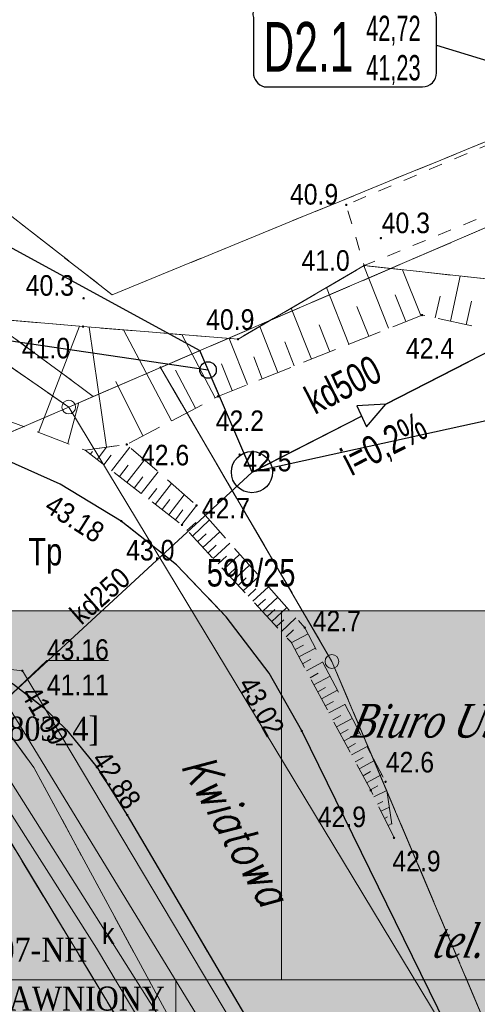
# Model space of a CAD drawing. Header units: metres. Extents: x 5542169 to 5542475, y 5991277 to 5991454.
# Tile 5 of 14: x 5542201 to 5542218, y 5991356 to 5991392. Entities that reach past the tile are written whole.
import ezdxf
from ezdxf.lldxf.tags import DXFTag

# ---------------------------------------------------------------- set-up
doc = ezdxf.new("R2010")
doc.units = ezdxf.units.M
doc.header["$MEASUREMENT"] = 0
for name, pattern in [('217-500', [2, -0.5, 1.5]), ('218-500', [1, 0.5, -0.5]), ('823-500', [1.75, 1.25, -0.5])]:
    doc.linetypes.add(name, pattern=pattern)
doc.layers.get('0').update_dxf_attribs({"lineweight": 18})
for name, color, linetype, lineweight in [('!RAMKA', 7, 'Continuous', 25), ('202-punkt graniczny', 7, 'Continuous', 18), ('203-punkt graniczny', 7, 'Continuous', 18), ('210-oznaczenie konturu użytku gruntowego', 3, 'Continuous', 18), ('211-numer działki ewidencyjnej', 7, 'Continuous', 18), ('217-kontur klasyfikacyjny', 3, '217-500', 18), ('218-kontur użytku gruntowego', 3, '217-500', 18), ('219-działka ewidencyjna', 7, 'Continuous', 18), ('994-Nazwa ulicy', 7, 'Continuous', 18), ('inny obiekt związany z wodą', 7, 'Continuous', 18), ('jezdnia', 7, '217-500', 18), ('kanalizacyjne urządzenie techniczne', 14, 'Continuous', 18), ('kanalizacyjne urządzenie techniczne-Atr17', 14, 'Continuous', 18), ('KD', 94, 'Continuous', 30), ('krawężnik', 7, 'Continuous', 25), ('metryka', 7, 'Continuous', 18), ('pikieta naturalna', 7, 'Continuous', 18), ('pikieta naturalna-Atr2', 7, 'Continuous', 18), ('pikieta sztuczna', 7, 'Continuous', 18), ('pikieta sztuczna-Atr2', 7, 'Continuous', 18), ('przewód elektroenergetyczny podziemny', 1, 'Continuous', 18), ('przewód elektroenergetyczny podziemny - ob. projektowany', 1, '217-500', 18), ('przewód gazowy', 2, 'Continuous', 18), ('przewód kanalizacyjny', 14, 'Continuous', 18), ('przewód kanalizacyjny-Atr1', 14, 'Continuous', 18), ('przewód specjalny - ob. projektowany', 7, 'Continuous', 18), ('rzedna', 7, 'Continuous', 18), ('rzedna-Atr2', 7, 'Continuous', 18), ('rzedna-Atr3', 7, 'Continuous', 18), ('rów melioracyjny (poligon)', 7, '218-500', 18), ('skarpa nieumocniona', 7, '823-500', 18), ('skarpa nieumocniona wypełnienie', 7, 'Continuous', 18)]:
    doc.layers.add(name, color=color, linetype=linetype, lineweight=lineweight)
doc.layers.add('IS_Węzeł_sieci_kanalizacyjnej_-_opisy', color=7, linetype='Continuous')
doc.styles.get("Standard").update_dxf_attribs({"font": 'Working1250.shx', "width": 0.75})
doc.styles.add('Style-Times New Roman', font='times.ttf')
doc.styles.add('Style-Times New Roman I 0.26180', font='timesi.ttf', dxfattribs={"oblique": 15})
tags = doc.linetypes.add('SOLID', pattern=[10, 10, 0]).pattern_tags.tags
tags[6:7] = [DXFTag(74, 4), DXFTag(75, 0), DXFTag(340, '0'), DXFTag(46, 0.0), DXFTag(50, 0.0), DXFTag(44, 0.0), DXFTag(45, 0.0)]
tags[4:5] = [DXFTag(74, 4), DXFTag(75, 0), DXFTag(340, '0'), DXFTag(46, 0.0), DXFTag(50, 0.0), DXFTag(44, 0.0), DXFTag(45, 0.0)]

# ---------------------------------------------------------------- blocks, each defined once
blk = doc.blocks.new('202')
at = {"color": 0, "linetype": 'ByBlock', "lineweight": -2, "ltscale": 10}
blk.add_circle((0, 0), 2.5, dxfattribs=at)
blk = doc.blocks.new('203')
at = {"linetype": 'ByBlock', "lineweight": -2, "ltscale": 10}
h = blk.add_hatch(color=0, dxfattribs=at)
edge = h.paths.add_edge_path()
edge.add_arc((0, 0), 0.45, 0, 360)
blk = doc.blocks.new('PW01')
at = {"linetype": 'ByBlock', "lineweight": -2, "ltscale": 10}
h = blk.add_hatch(color=0, dxfattribs=at)
edge = h.paths.add_edge_path()
edge.add_arc((0, 0), 0.45, 0, 360)
blk = doc.blocks.new('US25')
at = {"linetype": 'ByBlock', "lineweight": -2, "ltscale": 10}
h = blk.add_hatch(color=0, dxfattribs=at)
edge = h.paths.add_edge_path()
edge.add_arc((0, 0), 2, 0, 360)
blk = doc.blocks.new('karta gościno')
at = {"layer": '!RAMKA'}
blk.add_hatch(color=255, dxfattribs=at).paths.add_polyline_path([(11.758, 196.523), (-51, 196.523), (-51, 107), (11.758, 107)])
at = {"layer": 'metryka', "color": 251, "linetype": 'Continuous'}
for p, q in [((-19.249, 196.523), (-19.249, 183.089)), ((-19.249, 183.089), (-51, 183.089)), ((-23.091, 183.089), (-23.091, 152.795)), ((-19.249, 183.089), (11.758, 183.089))]:
    blk.add_line(p, q, dxfattribs=at)
at = {"layer": 'metryka', "color": 251, "linetype": 'Continuous', "flags": 128}
blk.add_lwpolyline([(-51, 196.523), (11.758, 196.523), (11.758, 107), (-51, 107), (-51, 196.523)], close=True, dxfattribs=at)
at = {"layer": 'metryka', "color": 251, "linetype": 'Continuous', "lineweight": 35, "style": 'Style-Times New Roman I 0.26180', "oblique": 15, "width": 0.8}
for s, p in [('Biuro Usług Geodezyjno - Kartograficznych', (-16.778, 191.906)), ('tel. (094) 354 75 71, 604 904 843', (-13.778, 183.894))]:
    blk.add_text(s, height=1.225, dxfattribs=at).set_placement(p)
at = {"layer": 'metryka', "color": 251, "linetype": 'Continuous', "lineweight": 25, "style": 'Style-Times New Roman', "width": 0.88}
for s, p in [('Jednostka ewidencyjna: Miasto Gościno [320803_4]', (-50.37, 191.796)), ('Poziom odniesienia wysokości: PL-EVRF2007-NH', (-50.375, 183.75)), ('GEODETA UPRAWNIONY', (-37.214, 181.972))]:
    blk.add_text(s, height=0.875, dxfattribs=at).set_placement(p)

msp = doc.modelspace()

# ---------------------------------------------------------------- linework, layer by layer
at = {"layer": '217-kontur klasyfikacyjny', "color": 251, "flags": 128}
for points in [[(5542169.337, 5991409.169), (5542204.21, 5991382.02)], [(5542204.21, 5991382.02), (5542169.337, 5991409.169)], [(5542169.337, 5991403.548), (5542203.52, 5991378.32)], [(5542203.52, 5991378.32), (5542169.337, 5991403.548)], [(5542204.21, 5991382.02), (5542232.53, 5991393.63)], [(5542232.53, 5991393.63), (5542204.21, 5991382.02)], [(5542205.97, 5991379.37), (5542233.08, 5991391.03)], [(5542233.08, 5991391.03), (5542205.97, 5991379.37)], [(5542198.57, 5991380.74), (5542202.63, 5991377.93)], [(5542203.52, 5991378.32), (5542205.97, 5991379.37)], [(5542205.97, 5991379.37), (5542212.21, 5991368.67)], [(5542202.63, 5991377.93), (5542203.52, 5991378.32)], [(5542212.21, 5991368.67), (5542221.54, 5991346.64)], [(5542209.98, 5991346.44), (5542198.56, 5991365.33)]]:
    msp.add_lwpolyline(points, dxfattribs=at)
at = {"layer": '218-kontur użytku gruntowego', "color": 251, "flags": 128}
for points in [[(5542169.337, 5991409.169), (5542204.21, 5991382.02)], [(5542204.21, 5991382.02), (5542169.337, 5991409.169)], [(5542169.337, 5991403.548), (5542203.52, 5991378.32)], [(5542203.52, 5991378.32), (5542169.337, 5991403.548)], [(5542204.21, 5991382.02), (5542232.53, 5991393.63)], [(5542232.53, 5991393.63), (5542204.21, 5991382.02)], [(5542205.97, 5991379.37), (5542233.08, 5991391.03)], [(5542233.08, 5991391.03), (5542205.97, 5991379.37)], [(5542198.57, 5991380.74), (5542202.63, 5991377.93)], [(5542202.63, 5991377.93), (5542198.57, 5991380.74)], [(5542203.52, 5991378.32), (5542205.97, 5991379.37)], [(5542205.97, 5991379.37), (5542203.52, 5991378.32)], [(5542212.21, 5991368.67), (5542205.97, 5991379.37)], [(5542205.97, 5991379.37), (5542212.21, 5991368.67)], [(5542202.63, 5991377.93), (5542203.52, 5991378.32)], [(5542203.52, 5991378.32), (5542202.63, 5991377.93)], [(5542202.63, 5991377.93), (5542169.337, 5991363.604)], [(5542169.337, 5991363.604), (5542202.63, 5991377.93)], [(5542221.54, 5991346.64), (5542212.21, 5991368.67)], [(5542212.21, 5991368.67), (5542221.54, 5991346.64)], [(5542198.56, 5991365.33), (5542209.98, 5991346.44)], [(5542209.98, 5991346.44), (5542198.56, 5991365.33)]]:
    msp.add_lwpolyline(points, dxfattribs=at)
at = {"layer": '219-działka ewidencyjna', "color": 251, "flags": 128}
for points in [[(5542294.82, 5991417.61), (5542205.97, 5991379.37)], [(5542202.63, 5991377.93), (5542198.57, 5991380.74)], [(5542202.63, 5991377.93), (5542205.97, 5991379.37)], [(5542205.97, 5991379.37), (5542212.21, 5991368.67)], [(5542202.63, 5991377.93), (5542169.337, 5991363.604)], [(5542202.63, 5991377.93), (5542221.54, 5991346.64)], [(5542212.21, 5991368.67), (5542221.54, 5991346.64)], [(5542198.56, 5991365.33), (5542209.98, 5991346.44)]]:
    msp.add_lwpolyline(points, dxfattribs=at)
at = {"layer": 'inny obiekt związany z wodą', "color": 251, "flags": 128}
msp.add_lwpolyline([(5542169.337, 5991373.123), (5542171.38, 5991373.4), (5542184.39, 5991379.66), (5542189.97, 5991381.04), (5542195.59, 5991381.52), (5542203.15, 5991380.86), (5542208.79, 5991380.4), (5542213.38, 5991383.08), (5542233.41, 5991380.9), (5542252.52, 5991377.79), (5542257.62, 5991375.87), (5542268.11, 5991374.41), (5542281.78, 5991371.95)], dxfattribs=at)
at = {"layer": 'IS_Węzeł_sieci_kanalizacyjnej_-_opisy', "color": 7, "linetype": 'SOLID', "ltscale": 0.01}
for p, q in [((5542216.011, 5991391.101), (5542227.524, 5991387.577)), ((5542191.057, 5991388.896), (5542207.397, 5991379.984)), ((5542188.893, 5991382.061), (5542207.7, 5991379.28)), ((5542218.841, 5991377.653), (5542209.3, 5991375.56))]:
    msp.add_line(p, q, dxfattribs=at)
msp.add_lwpolyline([(5542209.736, 5991389.591), (5542215.508, 5991389.591, 0.414214), (5542216.011, 5991390.095), (5542216.011, 5991392.108, 0.414214), (5542215.508, 5991392.611), (5542209.795, 5991392.605, 0.576866), (5542209.351, 5991392.108), (5542209.351, 5991390.095, 0.329121), (5542209.736, 5991389.591)], format="xyb", dxfattribs=at)
at = {"layer": 'jezdnia', "color": 251, "flags": 128}
msp.add_lwpolyline([(5542250.11, 5991286.4), (5542254.5, 5991289.19), (5542243.11, 5991308.27), (5542231.79, 5991327.36), (5542224.28, 5991340.07), (5542217, 5991354.15), (5542211.11, 5991366.14), (5542209.92, 5991368.25), (5542208.36, 5991370.3), (5542206.55, 5991372.19), (5542204.54, 5991373.78), (5542202.31, 5991375.13), (5542199.51, 5991376.37), (5542197.63, 5991376.94), (5542195.67, 5991377.27), (5542193.6, 5991377.39), (5542191.14, 5991377.31), (5542189.15, 5991377.02), (5542186.8, 5991376.42), (5542184.72, 5991375.6), (5542182.61, 5991374.56), (5542174.67, 5991370.15), (5542177.31, 5991364.39), (5542187.33, 5991368.93), (5542189.92, 5991369.9), (5542192.1, 5991370.24), (5542193.6, 5991370.24), (5542195.17, 5991370.09), (5542196.62, 5991369.78), (5542198.06, 5991369.3), (5542199.35, 5991368.65), (5542200.62, 5991367.85), (5542201.71, 5991366.99), (5542202.55, 5991366.18), (5542203.66, 5991364.81), (5542204.76, 5991363.08), (5542211.8, 5991351.1), (5542220.01, 5991337.14), (5542228.13, 5991323.4), (5542238.7, 5991305.56), (5542250.11, 5991286.4)], close=True, dxfattribs=at)
at = {"layer": 'KD'}
for p, q in [((5542209.3, 5991375.56), (5542207.397, 5991379.984)), ((5542214.172, 5991378.042), (5542213.111, 5991377.98)), ((5542213.111, 5991377.98), (5542213.461, 5991377.216)), ((5542213.461, 5991377.216), (5542214.172, 5991378.042))]:
    msp.add_line(p, q, dxfattribs=at)
at = {"layer": 'KD', "lineweight": -3}
for p, q in [((5542214.172, 5991378.042), (5542217.177, 5991379.579)), ((5542209.3, 5991375.56), (5542213.286, 5991377.598))]:
    msp.add_line(p, q, dxfattribs=at)
at = {"layer": 'KD'}
for points in [[(5542214.16, 5991378.041), (5542217.641, 5991379.816), (5542223.986, 5991383.053), (5542234.742, 5991388.518)], [(5542209.3, 5991375.56), (5542207.7, 5991379.28), (5542207.397, 5991379.984)], [(5542209.297, 5991375.562), (5542213.287, 5991377.596)]]:
    msp.add_lwpolyline(points, dxfattribs=at)
for centre, radius in [((5542207.7, 5991379.28), 0.3), ((5542209.297, 5991375.562), 0.75)]:
    msp.add_circle(centre, radius, dxfattribs=at)
at = {"layer": 'krawężnik', "color": 251, "flags": 128}
for points in [[(5542254.5, 5991289.19), (5542243.11, 5991308.27), (5542231.79, 5991327.36), (5542224.28, 5991340.07), (5542217, 5991354.15), (5542211.11, 5991366.14), (5542209.92, 5991368.25), (5542208.36, 5991370.3), (5542206.55, 5991372.19), (5542204.54, 5991373.78), (5542202.31, 5991375.13), (5542199.51, 5991376.37), (5542197.63, 5991376.94), (5542195.67, 5991377.27), (5542193.6, 5991377.39), (5542191.14, 5991377.31), (5542189.15, 5991377.02), (5542186.8, 5991376.42), (5542184.72, 5991375.6), (5542182.61, 5991374.56), (5542174.67, 5991370.15)], [(5542177.31, 5991364.39), (5542187.33, 5991368.93), (5542189.92, 5991369.9), (5542192.1, 5991370.24), (5542193.6, 5991370.24), (5542195.17, 5991370.09), (5542196.62, 5991369.78), (5542198.06, 5991369.3), (5542199.35, 5991368.65), (5542200.62, 5991367.85), (5542201.71, 5991366.99), (5542202.55, 5991366.18), (5542203.66, 5991364.81), (5542204.76, 5991363.08), (5542211.8, 5991351.1), (5542220.01, 5991337.14), (5542228.13, 5991323.4), (5542238.7, 5991305.56), (5542250.11, 5991286.4)]]:
    msp.add_lwpolyline(points, dxfattribs=at)
at = {"layer": 'przewód elektroenergetyczny podziemny', "color": 251, "flags": 128}
msp.add_lwpolyline([(5542213.16, 5991344.03), (5542207.32, 5991353.53), (5542199.89, 5991365.27), (5542198.15, 5991366.27)], dxfattribs=at)
at = {"layer": 'przewód elektroenergetyczny podziemny - ob. projektowany', "color": 251, "flags": 128}
msp.add_lwpolyline([(5542212.31, 5991346.15), (5542206.83, 5991354.7), (5542201.36, 5991364.81), (5542199.35, 5991367.56), (5542198.65, 5991367.63), (5542195.38, 5991366.53), (5542195.64, 5991367.95), (5542192.79, 5991368.23), (5542191.33, 5991368.16), (5542189.98, 5991367.91), (5542169.337, 5991358.912)], dxfattribs=at)
at = {"layer": 'przewód gazowy', "color": 251, "flags": 128}
msp.add_lwpolyline([(5542261.614, 5991279.267), (5542253.53, 5991292.72), (5542250.32, 5991297.83), (5542248.22, 5991301.53), (5542238.21, 5991317.58), (5542234.95, 5991323.54), (5542226.98, 5991336.85), (5542222.71, 5991343.63), (5542222.35, 5991344.33), (5542220.21, 5991348), (5542219.77, 5991347.76), (5542215.13, 5991345.23), (5542214.69, 5991344.99), (5542214.46, 5991345.65), (5542200.94, 5991368.33), (5542197.14, 5991368.77), (5542192.8, 5991368.69), (5542190, 5991369.28), (5542169.66, 5991360.63), (5542169.46, 5991361.09), (5542169.337, 5991361.379)], dxfattribs=at)
at = {"layer": 'przewód kanalizacyjny', "color": 251}
msp.add_line((5542200.3, 5991367.25), (5542209.3, 5991375.56), dxfattribs=at)
at = {"layer": 'przewód kanalizacyjny', "color": 251, "flags": 128}
for points in [[(5542253.707, 5991279.267), (5542237.27, 5991306.71), (5542237.01, 5991307.14), (5542236.75, 5991307.57), (5542200.56, 5991366.83), (5542200.3, 5991367.25), (5542199.82, 5991367.39), (5542192.71, 5991369.45), (5542192.23, 5991369.59), (5542191.77, 5991369.39), (5542169.337, 5991359.715)], [(5542251.498, 5991279.267), (5542249.7, 5991282.2), (5542243.59, 5991293.1), (5542240.46, 5991298.74), (5542235.89, 5991306.62), (5542224.57, 5991325.02), (5542220.29, 5991332.03), (5542208.41, 5991350.24), (5542203.64, 5991358.24), (5542198.31, 5991366.59), (5542192.65, 5991367.64), (5542169.337, 5991357.938)]]:
    msp.add_lwpolyline(points, dxfattribs=at)
at = {"layer": 'przewód specjalny - ob. projektowany', "color": 251, "flags": 128}
msp.add_lwpolyline([(5542252.513, 5991279.267), (5542248.04, 5991286.75), (5542237.68, 5991304.33), (5542231.86, 5991314.33), (5542231.17, 5991315.52), (5542221.05, 5991332.2), (5542215.65, 5991340.91), (5542214.93, 5991342.06), (5542206.83, 5991354.7), (5542201.36, 5991364.81), (5542199.35, 5991367.56), (5542197.99, 5991367.72), (5542192.79, 5991368.23), (5542191.33, 5991368.16), (5542189.98, 5991367.91), (5542169.337, 5991358.909)], dxfattribs=at)
at = {"layer": 'rzedna-Atr2', "color": 251, "flags": 128}
msp.add_lwpolyline([(5542200.3, 5991367.25), (5542201.83, 5991368.71), (5542204.075, 5991368.71)], dxfattribs=at)
at = {"layer": 'rów melioracyjny (poligon)', "color": 251, "flags": 128}
msp.add_lwpolyline([(5542293.33, 5991365.69), (5542295.09, 5991367.45), (5542293.47, 5991369.21), (5542288.62, 5991373.21), (5542284.19, 5991373.96), (5542244.03, 5991398.59), (5542212.73, 5991385.29), (5542213.38, 5991383.08), (5542244.27, 5991395.76), (5542281.78, 5991371.95), (5542287.99, 5991371.56), (5542293.33, 5991365.69)], close=True, dxfattribs=at)
at = {"layer": 'skarpa nieumocniona', "color": 251, "flags": 128}
for points in [[(5542335.8, 5991328.64), (5542334.9, 5991327.38), (5542327.46, 5991339.11), (5542324.9, 5991347.92), (5542322.38, 5991348.48), (5542321.57, 5991344.75), (5542300.46, 5991338.17), (5542298.84, 5991345.39), (5542304.99, 5991352.4), (5542301.91, 5991356.02), (5542296.27, 5991358.52), (5542293.39, 5991363.22), (5542287.3, 5991369.87), (5542280.55, 5991370.1), (5542266.93, 5991372.2), (5542252.12, 5991375.09), (5542231.69, 5991377.8), (5542215.49, 5991381.28), (5542208.06, 5991378.32), (5542204.74, 5991376.57), (5542203.22, 5991376.36), (5542200.33, 5991377.47), (5542195.88, 5991378.29), (5542193.36, 5991378.28), (5542190.41, 5991378), (5542186.4, 5991377.1), (5542174.29, 5991370.77), (5542171.38, 5991373.4), (5542184.39, 5991379.66), (5542189.97, 5991381.04), (5542195.59, 5991381.52), (5542203.15, 5991380.86), (5542208.79, 5991380.4), (5542213.38, 5991383.08), (5542233.41, 5991380.9), (5542252.52, 5991377.79), (5542257.62, 5991375.87), (5542268.11, 5991374.41), (5542281.78, 5991371.95), (5542287.99, 5991371.56), (5542293.33, 5991365.69), (5542297.03, 5991359.52), (5542302.46, 5991356.93), (5542306, 5991352.06), (5542300.05, 5991344.94), (5542301.14, 5991339.55), (5542320.38, 5991345.37), (5542321.28, 5991349.3), (5542325.53, 5991348.77), (5542328.31, 5991339.85), (5542335.8, 5991328.64)], [(5542335.8, 5991328.64), (5542334.9, 5991327.38), (5542327.46, 5991339.11), (5542324.9, 5991347.92), (5542322.38, 5991348.48), (5542321.57, 5991344.75), (5542300.46, 5991338.17), (5542298.84, 5991345.39), (5542304.99, 5991352.4), (5542301.91, 5991356.02), (5542296.27, 5991358.52), (5542293.39, 5991363.22), (5542287.3, 5991369.87), (5542280.55, 5991370.1), (5542266.93, 5991372.2), (5542252.12, 5991375.09), (5542231.69, 5991377.8), (5542215.49, 5991381.28), (5542208.06, 5991378.32), (5542204.74, 5991376.57), (5542203.22, 5991376.36), (5542200.33, 5991377.47), (5542195.88, 5991378.29), (5542193.36, 5991378.28), (5542190.41, 5991378), (5542186.4, 5991377.1), (5542174.29, 5991370.77), (5542171.38, 5991373.4), (5542184.39, 5991379.66), (5542189.97, 5991381.04), (5542195.59, 5991381.52), (5542203.15, 5991380.86), (5542208.79, 5991380.4), (5542213.38, 5991383.08), (5542233.41, 5991380.9), (5542252.52, 5991377.79), (5542257.62, 5991375.87), (5542268.11, 5991374.41), (5542281.78, 5991371.95), (5542287.99, 5991371.56), (5542293.33, 5991365.69), (5542297.03, 5991359.52), (5542302.46, 5991356.93), (5542306, 5991352.06), (5542300.05, 5991344.94), (5542301.14, 5991339.55), (5542320.38, 5991345.37), (5542321.28, 5991349.3), (5542325.53, 5991348.77), (5542328.31, 5991339.85), (5542335.8, 5991328.64)], [(5542203.22, 5991376.36), (5542204.74, 5991376.57), (5542207.28, 5991374.35), (5542211.22, 5991369.9), (5542214.16, 5991364.29), (5542214.47, 5991362.25), (5542213.62, 5991363.98), (5542210.72, 5991369.37), (5542206.75, 5991373.64), (5542203.22, 5991376.36)], [(5542203.22, 5991376.36), (5542204.74, 5991376.57), (5542207.28, 5991374.35), (5542211.22, 5991369.9), (5542214.16, 5991364.29), (5542214.47, 5991362.25), (5542213.62, 5991363.98), (5542210.72, 5991369.37), (5542206.75, 5991373.64), (5542203.22, 5991376.36)]]:
    msp.add_lwpolyline(points, close=True, dxfattribs=at)
at = {"layer": 'skarpa nieumocniona wypełnienie', "color": 251, "flags": 128}
for points in [[(5542214.27, 5991380.8), (5542213.37, 5991383.07)], [(5542215.44, 5991381.26), (5542214.78, 5991382.93)], [(5542216.53, 5991381.06), (5542216.88, 5991382.7)], [(5542212.83, 5991380.22), (5542212.01, 5991382.28)], [(5542214.9, 5991381.04), (5542214.51, 5991382.02)], [(5542215.97, 5991381.18), (5542216.15, 5991381.97)], [(5542217.1, 5991380.93), (5542217.29, 5991381.78)], [(5542211.47, 5991379.68), (5542210.73, 5991381.53)], [(5542213.55, 5991380.51), (5542213.12, 5991381.59)], [(5542212.13, 5991379.94), (5542211.74, 5991380.92)], [(5542201.53, 5991377.01), (5542203.02, 5991380.87)], [(5542204, 5991376.47), (5542203.37, 5991380.84)], [(5542206.37, 5991377.43), (5542204.62, 5991380.74)], [(5542207.96, 5991378.27), (5542206.75, 5991380.57)], [(5542210.24, 5991379.19), (5542209.58, 5991380.86)], [(5542209.14, 5991378.75), (5542208.47, 5991380.43)], [(5542210.84, 5991379.43), (5542210.49, 5991380.31)], [(5542208.58, 5991378.53), (5542208.19, 5991379.5)], [(5542209.67, 5991378.96), (5542209.36, 5991379.76)], [(5542207.24, 5991377.89), (5542206.51, 5991379.27)], [(5542205.32, 5991376.88), (5542204.34, 5991378.86)], [(5542202.6, 5991376.6), (5542203, 5991378.1)], [(5542203.41, 5991376.21), (5542203.49, 5991376.31)], [(5542203.66, 5991376.02), (5542204, 5991376.47)], [(5542204.19, 5991375.61), (5542204.85, 5991376.47)], [(5542203.9, 5991375.83), (5542204.17, 5991376.18)], [(5542204.74, 5991375.19), (5542205.38, 5991376.01)], [(5542204.47, 5991375.4), (5542204.79, 5991375.82)], [(5542205.27, 5991374.78), (5542205.88, 5991375.57)], [(5542205.01, 5991374.98), (5542205.32, 5991375.39)], [(5542205.53, 5991374.58), (5542205.83, 5991374.97)], [(5542205.78, 5991374.39), (5542206.37, 5991375.15)], [(5542206.03, 5991374.2), (5542206.31, 5991374.57)], [(5542206.27, 5991374.01), (5542206.83, 5991374.74)], [(5542206.51, 5991373.83), (5542206.78, 5991374.19)], [(5542206.74, 5991373.65), (5542207.28, 5991374.35)], [(5542207.13, 5991373.23), (5542207.75, 5991373.82)], [(5542206.93, 5991373.44), (5542207.25, 5991373.73)], [(5542207.51, 5991372.82), (5542208.13, 5991373.39)], [(5542207.32, 5991373.03), (5542207.63, 5991373.32)], [(5542207.7, 5991372.62), (5542208, 5991372.9)], [(5542207.89, 5991372.42), (5542208.49, 5991372.98)], [(5542208.07, 5991372.22), (5542208.37, 5991372.5)], [(5542208.26, 5991372.02), (5542208.85, 5991372.57)], [(5542208.44, 5991371.82), (5542208.73, 5991372.1)], [(5542208.62, 5991371.63), (5542209.21, 5991372.17)], [(5542208.8, 5991371.44), (5542209.09, 5991371.71)], [(5542208.98, 5991371.24), (5542209.56, 5991371.78)], [(5542209.16, 5991371.05), (5542209.44, 5991371.32)], [(5542209.33, 5991370.86), (5542209.9, 5991371.39)], [(5542209.5, 5991370.68), (5542209.79, 5991370.94)], [(5542209.68, 5991370.49), (5542210.24, 5991371.01)], [(5542209.85, 5991370.31), (5542210.13, 5991370.56)], [(5542210.02, 5991370.12), (5542210.57, 5991370.63)], [(5542210.19, 5991369.94), (5542210.46, 5991370.19)], [(5542210.36, 5991369.75), (5542210.9, 5991370.26)], [(5542210.54, 5991369.57), (5542210.81, 5991369.82)], [(5542210.73, 5991369.35), (5542211.34, 5991369.68)], [(5542210.87, 5991369.1), (5542211.17, 5991369.26)], [(5542211, 5991368.84), (5542211.61, 5991369.16)], [(5542211.14, 5991368.59), (5542211.44, 5991368.75)], [(5542211.28, 5991368.33), (5542211.87, 5991368.65)], [(5542211.42, 5991368.08), (5542211.71, 5991368.24)], [(5542211.55, 5991367.82), (5542212.14, 5991368.14)], [(5542211.69, 5991367.57), (5542211.98, 5991367.72)], [(5542211.83, 5991367.31), (5542212.41, 5991367.63)], [(5542211.96, 5991367.06), (5542212.26, 5991367.21)], [(5542212.1, 5991366.8), (5542212.68, 5991367.11)], [(5542212.24, 5991366.55), (5542212.53, 5991366.7)], [(5542212.38, 5991366.29), (5542212.95, 5991366.6)], [(5542212.51, 5991366.04), (5542212.8, 5991366.19)], [(5542212.65, 5991365.78), (5542213.22, 5991366.09)], [(5542212.79, 5991365.53), (5542213.07, 5991365.68)], [(5542212.92, 5991365.27), (5542213.49, 5991365.57)], [(5542213.06, 5991365.02), (5542213.34, 5991365.17)], [(5542213.2, 5991364.76), (5542213.76, 5991365.06)], [(5542213.34, 5991364.51), (5542213.61, 5991364.66)], [(5542213.47, 5991364.25), (5542214.02, 5991364.55)], [(5542213.61, 5991364), (5542213.88, 5991364.14)], [(5542213.74, 5991363.74), (5542214.21, 5991363.97)], [(5542213.87, 5991363.48), (5542214.06, 5991363.57)], [(5542213.99, 5991363.22), (5542214.3, 5991363.37)], [(5542214.12, 5991362.96), (5542214.23, 5991363.01)], [(5542214.25, 5991362.7), (5542214.39, 5991362.77)]]:
    msp.add_lwpolyline(points, dxfattribs=at)

# ---------------------------------------------------------------- block references
at = {"layer": '!RAMKA'}
msp.add_blockref('karta gościno', (5542229.616, 5991173.99), dxfattribs=at)
at = {"layer": '202-punkt graniczny', "color": 251, "xscale": 0.1, "yscale": 0.1, "zscale": 0.1}
for p in [(5542202.63, 5991377.93), (5542212.21, 5991368.67)]:
    msp.add_blockref('202', p, dxfattribs=at)
at = {"layer": '203-punkt graniczny', "color": 251, "xscale": 0.1, "yscale": 0.1, "zscale": 0.1}
msp.add_blockref('203', (5542205.97, 5991379.37), dxfattribs=at)
at = {"layer": 'kanalizacyjne urządzenie techniczne', "color": 251, "xscale": 0.1, "yscale": 0.1, "zscale": 0.1, "rotation": 301.809}
msp.add_blockref('US25', (5542203.64, 5991358.24), dxfattribs=at)
at = {"layer": 'pikieta naturalna', "color": 251, "xscale": 0.1, "yscale": 0.1, "zscale": 0.1}
for p in [(5542212.73, 5991385.29), (5542213.99, 5991384.08), (5542213.38, 5991383.08), (5542203.17, 5991381.89), (5542215.49, 5991381.28), (5542203.15, 5991380.86), (5542208.79, 5991380.4), (5542208.06, 5991378.32), (5542204.74, 5991376.57), (5542208.85, 5991376.2), (5542207.28, 5991374.35), (5542206.75, 5991373.64), (5542211.22, 5991369.9), (5542214.16, 5991364.29), (5542213.62, 5991363.98), (5542214.47, 5991362.25)]:
    msp.add_blockref('PW01', p, dxfattribs=at)
at = {"layer": 'pikieta sztuczna', "color": 251, "xscale": 0.1, "yscale": 0.1, "zscale": 0.1}
for p in [(5542204.54, 5991373.78), (5542211.11, 5991366.14), (5542204.76, 5991363.08)]:
    msp.add_blockref('PW01', p, dxfattribs=at)
at = {"layer": 'rzedna', "color": 251, "xscale": 0.1, "yscale": 0.1, "zscale": 0.1}
msp.add_blockref('PW01', (5542200.94, 5991368.33), dxfattribs=at)

# ---------------------------------------------------------------- texts
at = {"layer": '210-oznaczenie konturu użytku gruntowego', "color": 251, "insert": (5542201.16, 5991371.867), "char_height": 1, "attachment_point": 7, "line_spacing_factor": 0.6}
msp.add_mtext('\\H1x;\\W0.79;Tp', dxfattribs=at)
at = {"layer": '211-numer działki ewidencyjnej', "color": 251, "insert": (5542207.65, 5991372.399), "char_height": 1, "attachment_point": 1, "line_spacing_factor": 0.6}
msp.add_mtext('\\H1x;\\W0.79;590/25', dxfattribs=at)
at = {"layer": '994-Nazwa ulicy', "color": 251, "insert": (5542206.686, 5991364.856), "char_height": 1.25, "attachment_point": 7, "rotation": 299.8886, "line_spacing_factor": 0.6}
msp.add_mtext('\\Fsimplex;\\Q15;\\H1x;\\W0.79;Kwiatowa', dxfattribs=at)
at = {"layer": 'IS_Węzeł_sieci_kanalizacyjnej_-_opisy', "color": 7, "linetype": 'SOLID', "ltscale": 0.01}
for s, insert, char_height, attachment_point in [('\\fArial Narrow|b0|i0;D2.1', (5542212.996, 5991390.139), 1.8072, 9), ('\\fArial Narrow|b0|i0;42,72', (5542213.455, 5991391.083), 0.9216, 7), ('\\fArial Narrow|b0|i0;41,23', (5542213.455, 5991390.744), 0.9216, 1)]:
    msp.add_mtext(s, dxfattribs=dict(at, insert=insert, char_height=char_height, attachment_point=attachment_point))
at = {"layer": 'kanalizacyjne urządzenie techniczne-Atr17', "color": 251, "insert": (5542203.84, 5991358.39), "char_height": 0.75, "attachment_point": 7, "line_spacing_factor": 0.6}
msp.add_mtext('\\H1x;\\W0.9;k', dxfattribs=at)
at = {"layer": 'KD', "lineweight": -3, "width": 0.75}
for s, p in [('kd500', (5542211.581, 5991377.64)), ('i=0,2%', (5542212.909, 5991375.405))]:
    msp.add_text(s, height=1.04, rotation=27.0506, dxfattribs=at).set_placement(p)
at = {"layer": 'pikieta naturalna-Atr2', "color": 251, "char_height": 0.75, "attachment_point": 7, "line_spacing_factor": 0.6}
for s, insert in [('\\H1x;\\W0.9;40.9', (5542210.68, 5991385.29)), ('\\H1x;\\W0.9;40.3', (5542214.02, 5991384.25)), ('\\H1x;\\W0.9;41.0', (5542211.1, 5991382.88)), ('\\H1x;\\W0.9;40.3', (5542201.061, 5991381.972)), ('\\H1x;\\W0.9;40.9', (5542207.63, 5991380.73)), ('\\H1x;\\W0.9;41.0', (5542200.92, 5991379.69)), ('\\H1x;\\W0.9;42.4', (5542214.9, 5991379.69)), ('\\H1x;\\W0.9;42.2', (5542207.98, 5991377.057)), ('\\H1x;\\W0.9;42.6', (5542205.258, 5991375.797)), ('\\H1x;\\W0.9;42.5', (5542208.981, 5991375.58)), ('\\H1x;\\W0.9;42.7', (5542207.472, 5991373.876)), ('\\H1x;\\W0.9;43.0', (5542204.72, 5991372.336)), ('\\H1x;\\W0.9;42.7', (5542211.51, 5991369.77)), ('\\H1x;\\W0.9;42.6', (5542214.17, 5991364.62)), ('\\H1x;\\W0.9;42.9', (5542211.694, 5991362.63)), ('\\H1x;\\W0.9;42.9', (5542214.41, 5991361.02))]:
    msp.add_mtext(s, dxfattribs=dict(at, insert=insert))
at = {"layer": 'pikieta sztuczna-Atr2', "color": 251, "char_height": 0.75, "attachment_point": 7, "line_spacing_factor": 0.6}
for s, insert, rotation in [('\\H1x;\\W0.9;43.18', (5542201.686, 5991374.155), 327.6658), ('\\H1x;\\W0.9;43.02', (5542208.754, 5991367.837), 299.062), ('\\H1x;\\W0.9;42.88', (5542203.414, 5991365.087), 303.8202)]:
    msp.add_mtext(s, dxfattribs=dict(at, insert=insert, rotation=rotation))
at = {"layer": 'przewód kanalizacyjny-Atr1', "color": 251, "insert": (5542202.841, 5991370.247), "char_height": 0.75, "attachment_point": 4, "rotation": 41.2418, "line_spacing_factor": 0.6}
msp.add_mtext('\\H1x;\\W0.9;kd250', dxfattribs=at)
at = {"layer": 'rzedna-Atr2', "color": 251, "insert": (5542201.83, 5991368.718), "char_height": 0.75, "attachment_point": 7, "line_spacing_factor": 0.6}
msp.add_mtext('\\H1x;\\W0.9;43.16', dxfattribs=at)
at = {"layer": 'rzedna-Atr2', "color": 251, "insert": (5542201.182, 5991367.677), "char_height": 0.75, "attachment_point": 4, "rotation": 300.503, "line_spacing_factor": 0.6}
msp.add_mtext('\\H1x;\\W0.9;41.09', dxfattribs=at)
at = {"layer": 'rzedna-Atr3', "color": 251, "insert": (5542201.83, 5991367.442), "char_height": 0.75, "attachment_point": 7, "line_spacing_factor": 0.6}
msp.add_mtext('\\H1x;\\W0.9;41.11', dxfattribs=at)

doc.saveas('drawing.dxf')
